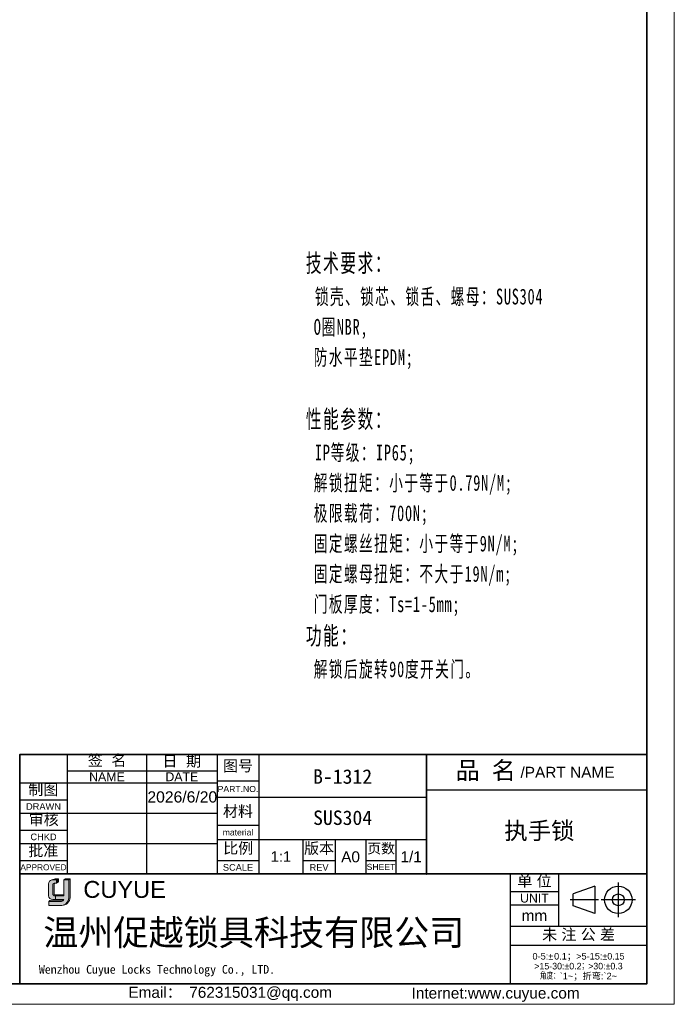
# Model space of a CAD drawing. Header units: millimetres. Extents: x 1418 to 1925, y 1452 to 1840.
# Tile 13 of 18: x 1762 to 1925, y 1452 to 1698. Entities that reach past the tile are written whole.
import ezdxf

# ---------------------------------------------------------------- set-up
doc = ezdxf.new("R2010")
doc.units = ezdxf.units.MM
for name, color, linetype, lineweight in [('0007', 7, 'Continuous', 5), ('实线层', 7, 'Continuous', 25), ('尺寸线层', 3, 'Continuous', 18), ('粗实线层', 7, 'Continuous', 35), ('细实线层', 3, 'Continuous', 18)]:
    doc.layers.add(name, color=color, linetype=linetype, lineweight=lineweight)
doc.styles.add('ARIAL', font='arial.ttf')
doc.styles.get("Standard").update_dxf_attribs({"font": 'arial.ttf'})
doc.styles.add('TEXTSTYLE_2', font='arial.ttf')
doc.styles.add('TEXTSTYLE_3', font='arial.ttf')
doc.styles.add('TEXTSTYLE_4', font='arial.ttf')
doc.styles.add('标准', font='txt', dxfattribs={"width": 0.667})

msp = doc.modelspace()

# ---------------------------------------------------------------- hatches: boundary and pattern name
at = {"layer": '实线层'}
h = msp.add_hatch(color=30, dxfattribs=at)
edge = h.paths.add_edge_path(flags=0)
edge.add_arc((1771.138276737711, 1482.273245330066), 0.3917324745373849, 103.89623382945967, 180.1196323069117, ccw=False)
edge.add_line((1771.044196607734, 1482.65351268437), (1771.656691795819, 1482.65351268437))
edge.add_line((1771.656691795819, 1482.65351268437), (1771.656691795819, 1483.49166162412))
edge.add_line((1771.656691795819, 1483.49166162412), (1770.425777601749, 1483.49166162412))
edge.add_arc((1770.811465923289, 1482.33565085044), 1.218653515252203, 108.4506221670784, 173.4013944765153)
edge.add_line((1769.600885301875, 1482.475689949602), (1769.600885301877, 1479.515783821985))
edge.add_arc((1770.643651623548, 1479.612928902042), 1.047281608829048, 185.3223660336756, 272.7233690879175)
edge.add_line((1770.693412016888, 1478.566830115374), (1771.349647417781, 1478.566830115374))
edge.add_line((1771.349647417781, 1478.566830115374), (1771.349647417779, 1479.515783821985))
edge.add_line((1771.349647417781, 1479.515783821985), (1771.054232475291, 1479.515783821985))
edge.add_arc((1771.029599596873, 1479.798001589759), 0.2832907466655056, 177.6597996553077, 274.98831874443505, ccw=False)
edge.add_line((1770.746545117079, 1479.809569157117), (1770.746545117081, 1482.272427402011))
h = msp.add_hatch(color=254, dxfattribs=at)
h.paths.add_polyline_path([(1771.321027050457, 1483.740957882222), (1770.425777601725, 1483.49166162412), (1771.656691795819, 1483.49166162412), (1772.080032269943, 1483.740957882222)], flags=0)
h.paths.add_polyline_path([(1773.45968392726, 1483.49166162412), (1774.658863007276, 1483.49166162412), (1775.011289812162, 1483.740957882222), (1773.901725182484, 1483.740957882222)], flags=0)
msp.add_hatch(color=251, dxfattribs=at).paths.add_polyline_path([(1771.656691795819, 1482.65351268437), (1772.080032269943, 1482.975178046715), (1772.080032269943, 1483.740957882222), (1771.656691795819, 1483.49166162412)], flags=0)
h = msp.add_hatch(color=251, dxfattribs=at)
edge = h.paths.add_edge_path(flags=0)
edge.add_line((1775.011289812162, 1483.740957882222), (1774.658863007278, 1483.49166162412))
edge.add_line((1774.658863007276, 1483.49166162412), (1774.658863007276, 1479.096890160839))
edge.add_arc((1772.669817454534, 1479.019310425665), 1.990557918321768, -71.74154242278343, 2.2336036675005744, ccw=False)
edge.add_arc((1772.963652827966, 1479.15058527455), 2.048340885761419, 279.2658368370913, 358.4978790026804)
edge.add_line((1775.011289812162, 1479.09689016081), (1775.011289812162, 1483.740957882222))
h = msp.add_hatch(color=251, dxfattribs=at)
edge = h.paths.add_edge_path(flags=0)
edge.add_line((1771.029045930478, 1479.98000259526), (1771.029045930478, 1482.27242740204))
edge.add_arc((1771.420777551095, 1482.273245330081), 0.3917324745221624, 103.89623382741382, 180.1196323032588, ccw=False)
edge.add_line((1771.326697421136, 1482.65351268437), (1771.044196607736, 1482.65351268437))
edge.add_arc((1771.138276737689, 1482.273245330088), 0.3917324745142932, 103.8962338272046, 180.1196323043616)
edge.add_line((1770.746545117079, 1482.27242740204), (1770.746545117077, 1479.80956915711))
edge.add_arc((1771.02959959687, 1479.798001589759), 0.2832907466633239, 177.6597996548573, 274.9883187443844)
edge.add_line((1771.054232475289, 1479.515783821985), (1773.45968392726, 1479.515783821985))
edge.add_line((1773.45968392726, 1479.515783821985), (1773.45968392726, 1479.754260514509))
edge.add_line((1773.45968392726, 1479.754260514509), (1771.209844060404, 1479.754260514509))
edge.add_arc((1771.251624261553, 1479.972994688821), 0.2226886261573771, 178.1966309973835, 259.1862447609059, ccw=False)
h = msp.add_hatch(color=251, dxfattribs=at)
edge = h.paths.add_edge_path(flags=0)
edge.add_line((1769.985489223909, 1478.341328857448), (1769.73334263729, 1478.063832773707))
edge.add_line((1769.73334263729, 1478.063832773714), (1772.861575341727, 1478.063832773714))
edge.add_arc((1772.746965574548, 1478.807214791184), 0.7521650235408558, 278.7644802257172, 323.8869948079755)
edge.add_line((1773.35460669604, 1478.363903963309), (1769.985489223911, 1478.341328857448))
at = {"layer": '尺寸线层'}
h = msp.add_hatch(color=179, dxfattribs=at)
edge = h.paths.add_edge_path(flags=0)
edge.add_line((1774.658863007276, 1483.49166162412), (1773.459683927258, 1483.49166162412))
edge.add_line((1773.45968392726, 1483.49166162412), (1773.45968392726, 1479.515783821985))
edge.add_line((1773.45968392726, 1479.515783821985), (1771.349647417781, 1479.515783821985))
edge.add_line((1771.349647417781, 1479.515783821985), (1771.349647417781, 1478.566830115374))
edge.add_line((1771.349647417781, 1478.566830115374), (1773.45968392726, 1478.566830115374))
edge.add_arc((1772.746965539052, 1478.807214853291), 0.7521650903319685, 278.7644821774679, 341.36184450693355, ccw=False)
edge.add_line((1772.861575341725, 1478.063832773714), (1769.733342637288, 1478.063832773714))
edge.add_line((1769.73334263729, 1478.063832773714), (1769.73334263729, 1477.10253931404))
edge.add_line((1769.73334263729, 1477.102539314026), (1772.928894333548, 1477.102539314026))
edge.add_arc((1772.963652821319, 1479.150584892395), 2.048340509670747, 269.0276957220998, 279.2658387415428)
edge.add_arc((1772.669817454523, 1479.019310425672), 1.990557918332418, 288.258457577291, 362.2336036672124)
edge.add_line((1774.658863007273, 1479.096890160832), (1774.658863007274, 1483.491661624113))

# ---------------------------------------------------------------- linework, layer by layer
at = {"color": 0, "linetype": 'Continuous'}
for p, q in [((1774.304804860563, 1514.66695869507), (1774.304804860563, 1484.951081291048)), ((1794.042288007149, 1514.66695869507), (1794.042288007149, 1484.951081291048)), ((1811.585696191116, 1514.692304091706), (1811.585696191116, 1484.866774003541)), ((1811.586717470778, 1514.66695869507), (1811.586717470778, 1484.951081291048)), ((1822.002701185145, 1514.692304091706), (1822.002701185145, 1484.866774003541)), ((1863.666878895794, 1514.66810110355), (1863.666878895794, 1484.842571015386)), ((1863.670721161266, 1514.692304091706), (1863.670721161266, 1484.866774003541)), ((1811.585696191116, 1508.113143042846), (1822.002701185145, 1508.113143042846)), ((1863.666878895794, 1505.895886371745), (1918.531373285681, 1505.895886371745)), ((1811.585696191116, 1504.055993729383), (1863.670721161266, 1504.055993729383)), ((1811.585696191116, 1497.03822194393), (1822.002701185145, 1497.03822194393)), ((1811.585696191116, 1493.529336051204), (1863.670721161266, 1493.529336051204)), ((1832.967969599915, 1493.529336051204), (1832.967969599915, 1484.866774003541)), ((1840.972615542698, 1493.529336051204), (1840.972615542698, 1484.866774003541)), ((1848.648303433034, 1493.529336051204), (1848.648303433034, 1484.866774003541)), ((1856.104685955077, 1493.529336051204), (1856.104685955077, 1484.866774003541)), ((1811.585696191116, 1488.266007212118), (1822.002701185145, 1488.266007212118)), ((1832.967969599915, 1488.266007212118), (1840.972615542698, 1488.266007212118)), ((1848.648303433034, 1488.266007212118), (1856.104685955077, 1488.266007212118)), ((1863.666878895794, 1484.866774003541), (1863.670721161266, 1484.866774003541)), ((1884.539147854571, 1484.951081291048), (1884.539147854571, 1457.64804523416)), ((1884.539254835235, 1484.942285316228), (1884.539254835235, 1457.529596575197)), ((1896.601050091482, 1484.942285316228), (1896.601050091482, 1471.893615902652)), ((1905.578823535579, 1481.904725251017), (1900.220671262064, 1479.964431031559)), ((1905.578823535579, 1481.904725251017), (1905.578823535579, 1475.0748878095)), ((1911.451830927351, 1482.78360388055), (1911.451830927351, 1474.196009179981)), ((1884.539254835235, 1480.556177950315), (1896.601050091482, 1480.556177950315)), ((1906.549263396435, 1478.489806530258), (1899.462205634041, 1478.489806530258)), ((1900.220671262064, 1477.015182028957), (1900.220671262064, 1479.964431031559)), ((1915.74562827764, 1478.489806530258), (1907.15803357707, 1478.489806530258)), ((1884.539254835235, 1477.266597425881), (1896.601050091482, 1477.266597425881)), ((1905.578823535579, 1475.0748878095), (1900.220671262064, 1477.015182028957)), ((1884.539254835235, 1471.893615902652), (1918.531586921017, 1471.893615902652)), ((1884.539254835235, 1467.178550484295), (1918.531586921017, 1467.178550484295))]:
    msp.add_line(p, q, dxfattribs=at)
at = {"linetype": 'Continuous'}
for p, q in [((1774.304804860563, 1510.609809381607), (1811.586717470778, 1510.609809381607)), ((1762.462314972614, 1507.649186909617), (1811.586717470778, 1507.649186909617)), ((1762.462314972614, 1503.372732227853), (1774.304804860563, 1503.372732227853)), ((1762.462314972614, 1500.083151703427), (1811.586717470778, 1500.083151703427)), ((1762.462314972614, 1495.806697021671), (1774.304804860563, 1495.806697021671)), ((1762.462314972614, 1492.517116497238), (1811.586717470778, 1492.517116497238)), ((1762.462314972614, 1488.240661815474), (1774.304804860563, 1488.240661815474))]:
    msp.add_line(p, q, dxfattribs=at)
at = {"color": 0, "linetype": 'Continuous'}
for radius in [3.41491872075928, 1.474624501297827]:
    msp.add_circle((1911.451830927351, 1478.489806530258), radius, dxfattribs=at)
at = {"layer": '0007'}
for p, q in [((1770.425777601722, 1483.49166162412), (1771.321027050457, 1483.740957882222)), ((1770.425777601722, 1483.49166162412), (1771.656691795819, 1483.49166162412)), ((1771.321027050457, 1483.740957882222), (1772.080032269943, 1483.740957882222)), ((1771.656691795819, 1483.49166162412), (1772.080032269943, 1483.740957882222)), ((1771.656691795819, 1482.65351268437), (1771.656691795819, 1483.49166162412)), ((1772.080032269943, 1482.975178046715), (1772.080032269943, 1483.740957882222)), ((1773.45968392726, 1483.49166162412), (1773.901725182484, 1483.740957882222)), ((1773.45968392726, 1483.49166162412), (1774.658863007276, 1483.49166162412)), ((1773.45968392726, 1479.515783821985), (1773.45968392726, 1483.49166162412)), ((1773.901725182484, 1483.740957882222), (1775.011289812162, 1483.740957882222)), ((1774.658863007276, 1483.49166162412), (1775.011289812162, 1483.740957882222)), ((1774.658863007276, 1483.49166162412), (1774.658863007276, 1479.09689016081)), ((1775.011289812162, 1483.740957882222), (1775.011289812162, 1479.09689016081)), ((1769.600885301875, 1479.515783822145), (1769.600885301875, 1482.475689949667)), ((1770.746545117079, 1479.809569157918), (1770.746545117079, 1482.272427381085)), ((1771.029045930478, 1479.98000259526), (1771.029045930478, 1482.272427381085)), ((1771.044196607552, 1482.65351268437), (1771.656691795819, 1482.65351268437)), ((1771.656691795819, 1482.65351268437), (1772.080032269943, 1482.975178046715)), ((1770.693412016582, 1478.566830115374), (1773.45968392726, 1478.566830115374)), ((1771.054232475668, 1479.515783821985), (1773.45968392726, 1479.515783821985)), ((1771.209844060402, 1479.754260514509), (1773.45968392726, 1479.754260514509)), ((1771.349647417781, 1479.515783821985), (1771.349647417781, 1478.566830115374)), ((1769.73334263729, 1478.063832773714), (1769.985489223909, 1478.341328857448)), ((1769.73334263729, 1477.102539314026), (1769.73334263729, 1478.063832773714)), ((1769.73334263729, 1478.063832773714), (1772.861575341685, 1478.063832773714)), ((1769.73334263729, 1477.102539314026), (1772.928894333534, 1477.102539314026)), ((1769.985489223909, 1478.341328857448), (1773.354606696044, 1478.363903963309))]:
    msp.add_line(p, q, dxfattribs=at)
for centre, radius, start, end in [((1770.811466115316, 1482.335650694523), 1.21865372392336, 108.4506284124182, 173.4013882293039), ((1771.138276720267, 1482.273245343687), 0.3917324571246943, 103.8962318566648, 180.1196373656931), ((1771.420777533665, 1482.273245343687), 0.3917324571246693, 103.8962318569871, 180.1196373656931), ((1770.643651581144, 1479.612928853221), 1.047281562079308, 185.3223635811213, 272.7233715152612), ((1771.029599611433, 1479.798001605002), 0.2832907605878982, 177.6598026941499, 274.9883156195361), ((1771.251624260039, 1479.972994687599), 0.222688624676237, 178.1966306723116, 259.186245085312), ((1772.746965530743, 1478.807214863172), 0.7521651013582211, 278.7644826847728, 341.3618439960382), ((1772.963652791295, 1479.150585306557), 2.048340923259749, 269.0276967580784, 358.4978781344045), ((1772.66981773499, 1479.019310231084), 1.990557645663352, 288.2424993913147, 2.233609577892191)]:
    msp.add_arc(centre, radius, start, end, dxfattribs=at)
at = {"layer": '粗实线层'}
for p, q in [((1762.462314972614, 1484.951081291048), (1884.539147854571, 1484.951081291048)), ((1884.539254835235, 1484.942285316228), (1918.531586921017, 1484.942285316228))]:
    msp.add_line(p, q, dxfattribs=at)
msp.add_lwpolyline([(1442.732421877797, 1833.456987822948), (1918.531586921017, 1833.456987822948), (1918.531586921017, 1457.556932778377), (1442.732421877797, 1457.556932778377)], close=True, dxfattribs=at)
msp.add_lwpolyline([(1918.531373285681, 1514.66810110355), (1857.666878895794, 1514.66810110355), (1762.462314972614, 1514.66695869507), (1762.462314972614, 1457.529596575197)], dxfattribs=at)
at = {"layer": '细实线层'}
msp.add_lwpolyline([(1418.299289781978, 1840.310280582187), (1925.384879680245, 1840.310280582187), (1925.384879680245, 1452.471984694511), (1418.299289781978, 1452.471984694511)], close=True, dxfattribs=at)

# ---------------------------------------------------------------- texts
at = {"color": 0, "linetype": 'Continuous', "attachment_point": 2, "line_spacing_factor": 0.8999999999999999}
for s, insert, char_height, width, style in [('签  名', (1784.218938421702, 1514.564749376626), 2.741317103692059, 12.05751194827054, 'TEXTSTYLE_2'), ('日  期', (1802.791503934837, 1514.422743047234), 2.741317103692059, 12.05751194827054, 'TEXTSTYLE_2'), ('图号', (1816.794198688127, 1513.223189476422), 2.741317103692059, 8.03120245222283, 'TEXTSTYLE_2'), ('{\\fSimSun|b0|i0|c0|p34;品 名}', (1878.439183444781, 1512.903963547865), 4.386107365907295, 16.0709715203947, 'TEXTSTYLE_2'), ('/PART NAME', (1898.807959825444, 1511.611270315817), 2.741317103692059, 23.34705384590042, 'TEXTSTYLE_3'), ('PART.NO.', (1816.794198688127, 1506.852137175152), 1.535137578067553, 10.10679795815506, 'TEXTSTYLE_3'), ('材料', (1816.794198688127, 1501.917766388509), 2.741317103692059, 8.03120245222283, 'TEXTSTYLE_2'), ('material', (1816.794198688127, 1496.0513477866), 1.535137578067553, 9.633130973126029, 'TEXTSTYLE_3'), ('比例', (1816.839782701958, 1492.723816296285), 2.741317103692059, 8.03120245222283, 'TEXTSTYLE_2'), ('版本', (1836.970292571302, 1492.706549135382), 2.741317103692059, 8.03120245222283, 'TEXTSTYLE_2'), ('页数', (1852.415845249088, 1492.551847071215), 2.522011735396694, 7.388706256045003, 'TEXTSTYLE_2'), ('1/1', (1859.887703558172, 1490.568713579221), 2.741317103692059, 6.039464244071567, 'TEXTSTYLE_2'), ('A0', (1844.810459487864, 1490.568713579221), 2.741317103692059, 4.026309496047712, 'TEXTSTYLE_2'), ('SCALE', (1816.794198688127, 1487.388785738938), 1.644790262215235, 7.520788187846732, 'TEXTSTYLE_3'), ('REV', (1836.970292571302, 1487.388785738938), 1.644790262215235, 3.567929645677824, 'TEXTSTYLE_4'), ('SHEET', (1852.376494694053, 1487.443612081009), 1.535137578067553, 6.342986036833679, 'TEXTSTYLE_4'), ('单 位', (1890.570152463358, 1484.536149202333), 2.741317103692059, 10.04435720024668, 'TEXTSTYLE_2'), ('UNIT', (1890.570152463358, 1480.007914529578), 2.193053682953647, 7.133538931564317, 'TEXTSTYLE_3'), ('mm', (1890.570152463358, 1475.950765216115), 2.741317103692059, 6.35904041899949, 'TEXTSTYLE_3'), ('未 注 公 差', (1901.554550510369, 1471.231629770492), 2.741317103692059, 22.10186914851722, 'TEXTSTYLE_2'), ('{\\C256;Email\\fSimSun|b0|i0|c0|p34;： \\farial|b0|i0|c0|p34;762315031@qq.com}', (1814.852514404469, 1456.823971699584), 2.735845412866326, 55.56588949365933, 'TEXTSTYLE_3'), ('{\\C256;Internet:www.cuyue.com}', (1880.909652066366, 1456.644984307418), 2.735845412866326, 81.09547576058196, 'TEXTSTYLE_3')]:
    msp.add_mtext(s, dxfattribs=dict(at, insert=insert, char_height=char_height, width=width, style=style))
at = {"color": 0, "lineweight": 13, "char_height": 3.600000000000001, "width": 69.44029618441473, "attachment_point": 5}
for s, insert in [('{\\fFangSong|b0|i0|c134|p34;\\C3;B-1312}', (1842.834790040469, 1509.161997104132)), ('{\\fFangSong|b0|i0|c134|p2;\\C3;SUS304}', (1842.834790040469, 1498.902028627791))]:
    msp.add_mtext(s, dxfattribs=dict(at, insert=insert))
at = {"linetype": 'Continuous', "attachment_point": 2, "line_spacing_factor": 0.8999999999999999}
for s, insert, char_height, width, style in [('NAME', (1784.173546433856, 1510.226024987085), 2.193053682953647, 8.829283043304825, 'TEXTSTYLE_3'), ('DATE', (1802.814502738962, 1510.226024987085), 2.193053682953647, 8.152615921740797, 'TEXTSTYLE_3'), ('制图', (1768.348699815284, 1507.334345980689), 2.741317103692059, 8.03120245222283, 'TEXTSTYLE_2'), ('DRAWN', (1768.38355991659, 1502.550337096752), 1.644790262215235, 8.664192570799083, 'TEXTSTYLE_3'), ('审核', (1768.445746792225, 1499.843819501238), 2.741317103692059, 8.03120245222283, 'TEXTSTYLE_2'), ('CHKD', (1768.38355991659, 1494.984301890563), 1.644790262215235, 6.499673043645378, 'TEXTSTYLE_3'), ('批准', (1768.33404675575, 1492.095876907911), 2.741317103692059, 8.03120245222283, 'TEXTSTYLE_2'), ('APPROVED', (1768.38355991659, 1487.336027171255), 1.480311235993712, 11.46828481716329, 'TEXTSTYLE_3')]:
    msp.add_mtext(s, dxfattribs=dict(at, insert=insert, char_height=char_height, width=width, style=style))
at = {"color": 0, "insert": (1891.805223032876, 1495.458627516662), "char_height": 4.267918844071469, "width": 97.6351415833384, "attachment_point": 5, "style": 'ARIAL'}
msp.add_mtext('{\\fFangSong|b0|i0|c134|p34;执手锁}', dxfattribs=at)
at = {"color": 0, "insert": (1827.485335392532, 1489.275352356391), "char_height": 2.626411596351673, "width": 18.27544735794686, "attachment_point": 5}
msp.add_mtext('1:1', dxfattribs=at)
at = {"color": 7, "linetype": 'Continuous', "attachment_point": 1, "line_spacing_factor": 0.8999999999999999}
for s, insert, char_height, width, style in [('CUYUE', (1778.305333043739, 1483.18090007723), 4.2, 46.80168260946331, 'TEXTSTYLE_2'), ('{\\fsimsun|b0|i0|c134|p34;\\C0;Wenzhou Cuyue Locks Technology Co., LTD.}', (1767.240095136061, 1462.250551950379), 2.16, 90.1565775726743, 'TEXTSTYLE_3')]:
    msp.add_mtext(s, dxfattribs=dict(at, insert=insert, char_height=char_height, width=width, style=style))
at = {"color": 0, "linetype": 'Continuous', "lineweight": 13, "insert": (1901.535420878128, 1465.259628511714), "char_height": 1.641507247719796, "width": 33.36846827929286, "attachment_point": 2, "line_spacing_factor": 0.8999999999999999, "style": 'TEXTSTYLE_2'}
msp.add_mtext('0-5:{\\Fgdt,gbcbig.shx;`\\fsimsun|b0|i0|c0|p34;\\W0.16667; \\farial|b0|i0|c0|p34;\\W1;0.1\\fsimsun|b0|i0|c0|p34;；}>5-15:{\\Fgdt,gbcbig.shx;`0.15\\P>15-30:`0.2；>30:`0.3\\P角度：}`1~{\\fsimsun|b0|i0|c0|p34;；折弯}:`2~', dxfattribs=at)
at = {"layer": '尺寸线层', "insert": (1833.675525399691, 1639.302181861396), "char_height": 3.9375, "width": 127.9626117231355, "attachment_point": 1, "line_spacing_factor": 1.150569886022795, "style": '标准'}
msp.add_mtext('{\\H1.14286x;\\T1.1;技术要求：\\P \\H0.875x;锁壳、锁芯、锁舌、螺母：SUS304^I\\P O圈NBR,\\P 防水平垫EPDM;\\P\\P\\H1.14286x;性能参数：\\P \\H0.875x;IP等级：IP65;\\P 解锁扭矩：小于等于0.79N/M;\\P 极限载荷：700N;\\P 固定螺丝扭矩：小于等于9N/M;\\P 固定螺母扭矩：不大于19N/m;\\P 门板厚度：Ts=1-5mm;\\P\\H1.14286x;功能：\\P\\H0.87499x; 解锁后旋转90度开关门。}', dxfattribs=at)
at = {"layer": '尺寸线层', "color": 6, "insert": (1768.347753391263, 1473.548414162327), "char_height": 6.40185, "width": 117.5245980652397, "attachment_point": 1}
msp.add_mtext('{\\fSimSun|b0|i0|c134|p2;\\C0;温州促越锁具科技有限公司}', dxfattribs=at)
at = {"layer": '细实线层', "insert": (1794.242293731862, 1505.510674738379), "char_height": 2.79615, "attachment_point": 1}
msp.add_mtext('2026/6/20', dxfattribs=at)

doc.saveas('drawing.dxf')
